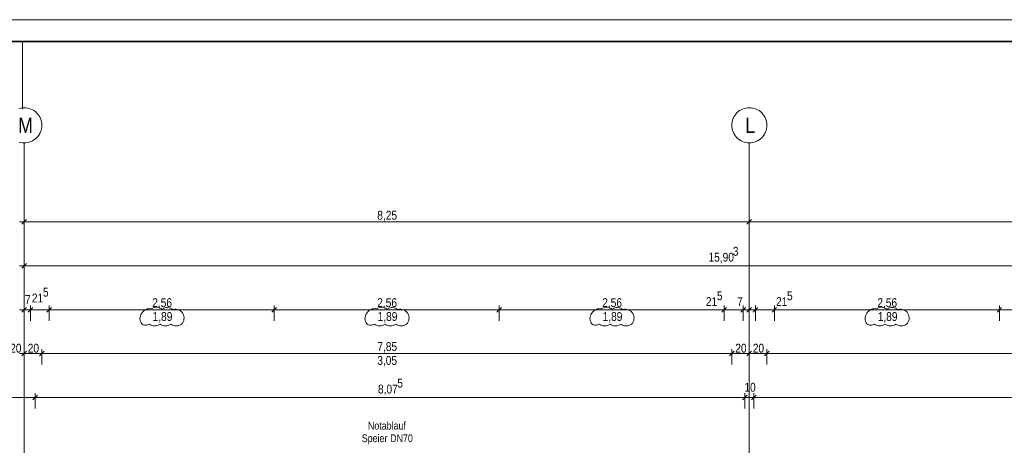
# Model space of a CAD drawing. Extents: x -620 to 300, y 62 to 1112.
# Tile 218 of 235: x -457 to -233, y 1016 to 1112. Entities that reach past the tile are written whole.
import ezdxf
from ezdxf.lldxf.tags import DXFTag

# ---------------------------------------------------------------- set-up
doc = ezdxf.new("R2010")
doc.units = 0
doc.layers.get('0').update_dxf_attribs({"lineweight": 13})
doc.layers.add('--Darstellung Teil 07-00', color=2, linetype='grob-A06CPVE1L0', lineweight=13, true_color=0xffff00, plot=False)
for name, color, linetype, lineweight in [('70 -71 Achsen- 1 Gebäudeachsen', 7, 'STRICHPUNKT2-A06CPVE5L0', 18), ('iwb_Plankopf Rahmen', 7, 'Continuous', 35), ('Keine-A06CPVE4L0', 7, 'Continuous', 9)]:
    doc.layers.add(name, color=color, linetype=linetype, lineweight=lineweight)
for name, color, linetype, lineweight, true_color in [('70 -72 Beschriftung- 1 Beschriftung allgemein', 7, 'Continuous', 9, 0xff6633), ('70 -76 Bemaßung- 2 Allgemein', 9, 'Continuous', 5, 0x808080), ('70 -77 Revision- 2 Wolken', 7, 'Continuous', 18, 0x944cff)]:
    doc.layers.add(name, color=color, linetype=linetype, lineweight=lineweight, true_color=true_color)
doc.styles.get("Standard").update_dxf_attribs({"font": 'ARIALN.TTF'})
tags = doc.linetypes.add('grob-A06CPVE1L0', pattern=[14, 3, -8, 3]).pattern_tags.tags
tags[8:9] = [DXFTag(74, 4), DXFTag(75, 0), DXFTag(340, '0'), DXFTag(46, 0.0), DXFTag(50, 0.0), DXFTag(44, 0.0), DXFTag(45, 0.0)]
tags[6:7] = [DXFTag(74, 4), DXFTag(75, 0), DXFTag(340, '0'), DXFTag(46, 0.0), DXFTag(50, 0.0), DXFTag(44, 0.0), DXFTag(45, 0.0)]
tags[4:5] = [DXFTag(74, 4), DXFTag(75, 0), DXFTag(340, '0'), DXFTag(46, 0.0), DXFTag(50, 0.0), DXFTag(44, 0.0), DXFTag(45, 0.0)]
tags = doc.linetypes.add('STRICHPUNKT2-A06CPVE5L0', pattern=[12.7, 6.35, -3.175, 0, -3.175]).pattern_tags.tags
tags[10:11] = [DXFTag(74, 4), DXFTag(75, 0), DXFTag(340, '0'), DXFTag(46, 0.0), DXFTag(50, 0.0), DXFTag(44, 0.0), DXFTag(45, 0.0)]
tags[8:9] = [DXFTag(74, 4), DXFTag(75, 0), DXFTag(340, '0'), DXFTag(46, 0.0), DXFTag(50, 0.0), DXFTag(44, 0.0), DXFTag(45, 0.0)]
tags[6:7] = [DXFTag(74, 4), DXFTag(75, 0), DXFTag(340, '0'), DXFTag(46, 0.0), DXFTag(50, 0.0), DXFTag(44, 0.0), DXFTag(45, 0.0)]
tags[4:5] = [DXFTag(74, 4), DXFTag(75, 0), DXFTag(340, '0'), DXFTag(46, 0.0), DXFTag(50, 0.0), DXFTag(44, 0.0), DXFTag(45, 0.0)]

# ---------------------------------------------------------------- blocks, each defined once
blk = doc.blocks.new('Referenz-A06CPVE6L0')
at = {"layer": '--Darstellung Teil 07-00', "color": 0, "linetype": 'grob-A06CPVE1L0', "lineweight": -2, "ltscale": 0.13}
blk.add_line((-455.97, 1092.09), (-455.97, 1107.27), dxfattribs=at)
at = {"layer": '70 -71 Achsen- 1 Gebäudeachsen', "color": 0, "linetype": 'STRICHPUNKT2-A06CPVE5L0', "ltscale": 0.18}
for p, q in [((-455.58, 1084.39), (-455.58, 84.95)), ((-290.58, 1084.39), (-290.58, 84.95))]:
    blk.add_line(p, q, dxfattribs=at)
at = {"layer": '70 -76 Bemaßung- 2 Allgemein', "color": 0, "linetype": 'Continuous', "ltscale": 0.13}
for p, q in [((-455.05, 1066.92), (-456.11, 1065.86)), ((-456.11, 1065.86), (-455.05, 1066.92)), ((-455.58, 1066.45), (-455.58, 1067.39)), ((-455.58, 1066.45), (-455.58, 1067.39)), ((-290.05, 1066.92), (-291.11, 1065.86)), ((-291.11, 1065.86), (-290.05, 1066.92)), ((-290.58, 1066.45), (-290.58, 1067.39)), ((-290.58, 1066.45), (-290.58, 1067.39)), ((-455.08, 1066.39), (-456.64, 1066.39)), ((-456.08, 1066.39), (-454.52, 1066.39)), ((-291.64, 1066.39), (-454.52, 1066.39)), ((-290.08, 1066.39), (-291.64, 1066.39)), ((-291.08, 1066.39), (-289.52, 1066.39)), ((-126.64, 1066.39), (-289.52, 1066.39)), ((-454.58, 1056.39), (-456.64, 1056.39)), ((-456.58, 1056.39), (-454.52, 1056.39)), ((-455.58, 1056.45), (-455.58, 1057.39)), ((-455.58, 1056.45), (-455.58, 1057.39)), ((-138.58, 1056.39), (-454.52, 1056.39)), ((-454.58, 1046.39), (-456.64, 1046.39)), ((-454.58, 1046.39), (-456.64, 1046.39)), ((-455.24, 1046.39), (-456.3, 1046.39)), ((-455.58, 1046.45), (-455.58, 1047.39)), ((-455.58, 1046.45), (-455.58, 1047.39)), ((-454.18, 1046.39), (-455.58, 1046.39)), ((-453.18, 1046.39), (-455.24, 1046.39)), ((-455.18, 1046.39), (-453.12, 1046.39)), ((-454.18, 1043.89), (-454.18, 1047.39)), ((-454.18, 1043.89), (-454.18, 1047.39)), ((-449.88, 1046.39), (-454.18, 1046.39)), ((-453.12, 1046.39), (-452.06, 1046.39)), ((-450.88, 1046.39), (-448.82, 1046.39)), ((-450.88, 1046.39), (-448.82, 1046.39)), ((-449.88, 1043.89), (-449.88, 1047.39)), ((-449.88, 1043.89), (-449.88, 1047.39)), ((-448.82, 1046.39), (-447.76, 1046.39)), ((-399.74, 1046.39), (-448.82, 1046.39)), ((-397.68, 1046.39), (-399.74, 1046.39)), ((-399.68, 1046.39), (-397.62, 1046.39)), ((-398.68, 1043.89), (-398.68, 1047.39)), ((-398.68, 1043.89), (-398.68, 1047.39)), ((-348.54, 1046.39), (-397.62, 1046.39)), ((-346.48, 1046.39), (-348.54, 1046.39)), ((-348.48, 1046.39), (-346.42, 1046.39)), ((-347.48, 1043.89), (-347.48, 1047.39)), ((-347.48, 1043.89), (-347.48, 1047.39)), ((-297.34, 1046.39), (-346.42, 1046.39)), ((-297.34, 1046.39), (-298.4, 1046.39)), ((-295.28, 1046.39), (-297.34, 1046.39)), ((-295.28, 1046.39), (-297.34, 1046.39)), ((-296.28, 1043.89), (-296.28, 1047.39)), ((-296.28, 1043.89), (-296.28, 1047.39)), ((-291.98, 1046.39), (-296.28, 1046.39)), ((-293.04, 1046.39), (-294.1, 1046.39)), ((-290.98, 1046.39), (-293.04, 1046.39)), ((-292.98, 1046.39), (-290.92, 1046.39)), ((-291.64, 1046.39), (-292.7, 1046.39)), ((-291.98, 1043.89), (-291.98, 1047.39)), ((-291.98, 1043.89), (-291.98, 1047.39)), ((-290.58, 1046.39), (-291.98, 1046.39)), ((-289.58, 1046.39), (-291.64, 1046.39)), ((-291.58, 1046.39), (-289.52, 1046.39)), ((-290.24, 1046.39), (-291.3, 1046.39)), ((-290.92, 1046.39), (-289.86, 1046.39)), ((-290.58, 1046.45), (-290.58, 1047.39)), ((-290.58, 1046.45), (-290.58, 1047.39)), ((-289.18, 1046.39), (-290.58, 1046.39)), ((-288.18, 1046.39), (-290.24, 1046.39)), ((-290.18, 1046.39), (-288.12, 1046.39)), ((-289.52, 1046.39), (-288.46, 1046.39)), ((-289.18, 1043.89), (-289.18, 1047.39)), ((-289.18, 1043.89), (-289.18, 1047.39)), ((-284.88, 1046.39), (-289.18, 1046.39)), ((-288.12, 1046.39), (-287.06, 1046.39)), ((-285.88, 1046.39), (-283.82, 1046.39)), ((-285.88, 1046.39), (-283.82, 1046.39)), ((-284.88, 1043.89), (-284.88, 1047.39)), ((-284.88, 1043.89), (-284.88, 1047.39)), ((-283.82, 1046.39), (-282.76, 1046.39)), ((-234.74, 1046.39), (-283.82, 1046.39)), ((-232.68, 1046.39), (-234.74, 1046.39)), ((-234.68, 1046.39), (-232.62, 1046.39)), ((-233.68, 1043.89), (-233.68, 1047.39)), ((-233.68, 1043.89), (-233.68, 1047.39)), ((-183.54, 1046.39), (-232.62, 1046.39)), ((-455.58, 1036.45), (-455.58, 1037.39)), ((-455.58, 1036.45), (-455.58, 1037.39)), ((-451.58, 1033.89), (-451.58, 1037.39)), ((-451.58, 1033.89), (-451.58, 1037.39)), ((-294.58, 1033.89), (-294.58, 1037.39)), ((-294.58, 1033.89), (-294.58, 1037.39)), ((-290.58, 1036.45), (-290.58, 1037.39)), ((-290.58, 1036.45), (-290.58, 1037.39)), ((-286.58, 1033.89), (-286.58, 1037.39)), ((-286.58, 1033.89), (-286.58, 1037.39)), ((-454.58, 1036.39), (-456.64, 1036.39)), ((-456.58, 1036.39), (-454.52, 1036.39)), ((-452.64, 1036.39), (-454.52, 1036.39)), ((-450.58, 1036.39), (-452.64, 1036.39)), ((-452.58, 1036.39), (-450.52, 1036.39)), ((-295.64, 1036.39), (-450.52, 1036.39)), ((-293.58, 1036.39), (-295.64, 1036.39)), ((-295.58, 1036.39), (-293.52, 1036.39)), ((-291.64, 1036.39), (-293.52, 1036.39)), ((-289.58, 1036.39), (-291.64, 1036.39)), ((-291.58, 1036.39), (-289.52, 1036.39)), ((-287.64, 1036.39), (-289.52, 1036.39)), ((-285.58, 1036.39), (-287.64, 1036.39)), ((-287.58, 1036.39), (-285.52, 1036.39)), ((-130.64, 1036.39), (-285.52, 1036.39)), ((-454.14, 1026.39), (-466.46, 1026.39)), ((-452.08, 1026.39), (-454.14, 1026.39)), ((-454.08, 1026.39), (-452.02, 1026.39)), ((-453.08, 1023.89), (-453.08, 1027.39)), ((-453.08, 1023.89), (-453.08, 1027.39)), ((-292.64, 1026.39), (-452.02, 1026.39)), ((-292.64, 1026.39), (-293.7, 1026.39)), ((-290.58, 1026.39), (-292.64, 1026.39)), ((-290.58, 1026.39), (-292.64, 1026.39)), ((-291.58, 1023.89), (-291.58, 1027.39)), ((-291.58, 1023.89), (-291.58, 1027.39)), ((-289.58, 1026.39), (-291.58, 1026.39)), ((-290.58, 1026.39), (-288.52, 1026.39)), ((-290.58, 1026.39), (-288.52, 1026.39)), ((-289.58, 1023.89), (-289.58, 1027.39)), ((-289.58, 1023.89), (-289.58, 1027.39)), ((-288.52, 1026.39), (-287.46, 1026.39)), ((-138.58, 1026.39), (-288.52, 1026.39))]:
    blk.add_line(p, q, dxfattribs=at)
at = {"layer": '70 -76 Bemaßung- 2 Allgemein', "color": 0, "linetype": 'Continuous', "lineweight": 20, "ltscale": 0.2}
for p, q in [((-455.05, 1056.92), (-456.11, 1055.86)), ((-456.11, 1055.86), (-455.05, 1056.92)), ((-455.05, 1046.92), (-456.11, 1045.86)), ((-455.05, 1046.92), (-456.11, 1045.86)), ((-454.71, 1045.86), (-453.65, 1046.92)), ((-453.65, 1046.92), (-454.71, 1045.86)), ((-450.41, 1045.86), (-449.35, 1046.92)), ((-450.41, 1045.86), (-449.35, 1046.92)), ((-398.15, 1046.92), (-399.21, 1045.86)), ((-399.21, 1045.86), (-398.15, 1046.92)), ((-346.95, 1046.92), (-348.01, 1045.86)), ((-348.01, 1045.86), (-346.95, 1046.92)), ((-295.75, 1046.92), (-296.81, 1045.86)), ((-295.75, 1046.92), (-296.81, 1045.86)), ((-292.51, 1045.86), (-291.45, 1046.92)), ((-291.45, 1046.92), (-292.51, 1045.86)), ((-291.11, 1045.86), (-290.05, 1046.92)), ((-290.05, 1046.92), (-291.11, 1045.86)), ((-289.71, 1045.86), (-288.65, 1046.92)), ((-288.65, 1046.92), (-289.71, 1045.86)), ((-285.41, 1045.86), (-284.35, 1046.92)), ((-285.41, 1045.86), (-284.35, 1046.92)), ((-233.15, 1046.92), (-234.21, 1045.86)), ((-234.21, 1045.86), (-233.15, 1046.92)), ((-455.05, 1036.92), (-456.11, 1035.86)), ((-456.11, 1035.86), (-455.05, 1036.92)), ((-451.05, 1036.92), (-452.11, 1035.86)), ((-452.11, 1035.86), (-451.05, 1036.92)), ((-294.05, 1036.92), (-295.11, 1035.86)), ((-295.11, 1035.86), (-294.05, 1036.92)), ((-290.05, 1036.92), (-291.11, 1035.86)), ((-291.11, 1035.86), (-290.05, 1036.92)), ((-286.05, 1036.92), (-287.11, 1035.86)), ((-287.11, 1035.86), (-286.05, 1036.92)), ((-452.55, 1026.92), (-453.61, 1025.86)), ((-453.61, 1025.86), (-452.55, 1026.92)), ((-291.05, 1026.92), (-292.11, 1025.86)), ((-291.05, 1026.92), (-292.11, 1025.86)), ((-290.11, 1025.86), (-289.05, 1026.92)), ((-290.11, 1025.86), (-289.05, 1026.92))]:
    blk.add_line(p, q, dxfattribs=at)
at = {"layer": '70 -77 Revision- 2 Wolken', "color": 0, "linetype": 'Continuous', "ltscale": 0.18}
for centre, major_axis in [((-427.05, 1044.61), (-0.84, 1.85)), ((-427.05, 1044.61), (0.44, 1.98)), ((-425.44, 1044.93), (0.06, 2.03)), ((-425.44, 1044.93), (1.27, 1.59)), ((-423, 1044.86), (0.06, 2.03)), ((-423, 1044.86), (1.27, 1.59)), ((-421.22, 1044.49), (0.77, 1.88)), ((-421.22, 1044.49), (1.74, 1.05)), ((-375.85, 1044.61), (-0.84, 1.85)), ((-375.85, 1044.61), (0.44, 1.98)), ((-374.24, 1044.93), (0.06, 2.03)), ((-374.24, 1044.93), (1.27, 1.59)), ((-371.8, 1044.86), (0.06, 2.03)), ((-371.8, 1044.86), (1.27, 1.59)), ((-370.02, 1044.49), (0.77, 1.88)), ((-370.02, 1044.49), (1.74, 1.05)), ((-324.65, 1044.61), (-0.84, 1.85)), ((-324.65, 1044.61), (0.44, 1.98)), ((-323.04, 1044.93), (0.06, 2.03)), ((-323.04, 1044.93), (1.27, 1.59)), ((-320.6, 1044.86), (0.06, 2.03)), ((-320.6, 1044.86), (1.27, 1.59)), ((-318.82, 1044.49), (0.77, 1.88)), ((-318.82, 1044.49), (1.74, 1.05)), ((-262.05, 1044.61), (-0.84, 1.85)), ((-262.05, 1044.61), (0.44, 1.98)), ((-260.44, 1044.93), (0.06, 2.03)), ((-260.44, 1044.93), (1.27, 1.59)), ((-258, 1044.86), (0.06, 2.03)), ((-258, 1044.86), (1.27, 1.59)), ((-256.22, 1044.49), (0.77, 1.88)), ((-256.22, 1044.49), (1.74, 1.05)), ((-427.2, 1044.37), (-1.63, 1.22)), ((-427.2, 1044.37), (-2.03, 0)), ((-421.24, 1044.53), (1.46, -1.42)), ((-421.24, 1044.53), (2.02, -0.26)), ((-376, 1044.37), (-1.63, 1.22)), ((-376, 1044.37), (-2.03, 0)), ((-370.04, 1044.53), (1.46, -1.42)), ((-370.04, 1044.53), (2.02, -0.26)), ((-324.8, 1044.37), (-1.63, 1.22)), ((-324.8, 1044.37), (-2.03, 0)), ((-318.84, 1044.53), (1.46, -1.42)), ((-318.84, 1044.53), (2.02, -0.26)), ((-262.2, 1044.37), (-1.63, 1.22)), ((-262.2, 1044.37), (-2.03, 0)), ((-256.24, 1044.53), (1.46, -1.42)), ((-256.24, 1044.53), (2.02, -0.26)), ((-427.96, 1044.3), (-0.87, -1.15)), ((-427.96, 1044.3), (-0.01, -1.44)), ((-425.87, 1044.76), (-1.23, -1.62)), ((-425.87, 1044.76), (-0.01, -2.03)), ((-423.43, 1044.75), (-1.23, -1.62)), ((-423.43, 1044.75), (-0.01, -2.03)), ((-421, 1044.74), (-1.23, -1.62)), ((-421, 1044.74), (-0.01, -2.03)), ((-376.76, 1044.3), (-0.87, -1.15)), ((-376.76, 1044.3), (-0.01, -1.44)), ((-374.67, 1044.76), (-1.23, -1.62)), ((-374.67, 1044.76), (-0.01, -2.03)), ((-372.23, 1044.75), (-1.23, -1.62)), ((-372.23, 1044.75), (-0.01, -2.03)), ((-369.8, 1044.74), (-1.23, -1.62)), ((-369.8, 1044.74), (-0.01, -2.03)), ((-325.56, 1044.3), (-0.87, -1.15)), ((-325.56, 1044.3), (-0.01, -1.44)), ((-323.47, 1044.76), (-1.23, -1.62)), ((-323.47, 1044.76), (-0.01, -2.03)), ((-321.03, 1044.75), (-1.23, -1.62)), ((-321.03, 1044.75), (-0.01, -2.03)), ((-318.6, 1044.74), (-1.23, -1.62)), ((-318.6, 1044.74), (-0.01, -2.03)), ((-262.96, 1044.3), (-0.87, -1.15)), ((-262.96, 1044.3), (-0.01, -1.44)), ((-260.87, 1044.76), (-1.23, -1.62)), ((-260.87, 1044.76), (-0.01, -2.03)), ((-258.43, 1044.75), (-1.23, -1.62)), ((-258.43, 1044.75), (-0.01, -2.03)), ((-256, 1044.74), (-1.23, -1.62)), ((-256, 1044.74), (-0.01, -2.03))]:
    blk.add_ellipse(centre, major_axis=major_axis, ratio=1, start_param=0, end_param=0.643501, dxfattribs=at)
at = {"layer": 'Keine-A06CPVE4L0', "color": 0, "linetype": 'Continuous', "ltscale": 0.13}
for p, q in [((-456.74, 1092.22), (-456.36, 1092.32)), ((-456.36, 1092.32), (-455.97, 1092.37)), ((-455.97, 1092.37), (-455.58, 1092.39)), ((-455.58, 1092.39), (-455.19, 1092.37)), ((-455.19, 1092.37), (-454.8, 1092.32)), ((-454.8, 1092.32), (-454.42, 1092.22)), ((-454.42, 1092.22), (-454.05, 1092.09)), ((-454.05, 1092.09), (-453.69, 1091.92)), ((-453.69, 1091.92), (-453.36, 1091.72)), ((-453.36, 1091.72), (-453.04, 1091.49)), ((-453.04, 1091.49), (-452.75, 1091.22)), ((-452.75, 1091.22), (-452.49, 1090.93)), ((-293.67, 1090.93), (-293.41, 1091.22)), ((-293.41, 1091.22), (-293.12, 1091.49)), ((-293.12, 1091.49), (-292.8, 1091.72)), ((-292.8, 1091.72), (-292.46, 1091.92)), ((-292.46, 1091.92), (-292.11, 1092.09)), ((-292.11, 1092.09), (-291.74, 1092.22)), ((-291.74, 1092.22), (-291.36, 1092.32)), ((-291.36, 1092.32), (-290.97, 1092.37)), ((-290.97, 1092.37), (-290.58, 1092.39)), ((-290.58, 1092.39), (-290.19, 1092.37)), ((-290.19, 1092.37), (-289.8, 1092.32)), ((-289.8, 1092.32), (-289.42, 1092.22)), ((-289.42, 1092.22), (-289.05, 1092.09)), ((-289.05, 1092.09), (-288.69, 1091.92)), ((-288.69, 1091.92), (-288.36, 1091.72)), ((-288.36, 1091.72), (-288.04, 1091.49)), ((-288.04, 1091.49), (-287.75, 1091.22)), ((-287.75, 1091.22), (-287.49, 1090.93)), ((-452.49, 1090.93), (-452.25, 1090.62)), ((-452.25, 1090.62), (-452.05, 1090.28)), ((-452.05, 1090.28), (-451.88, 1089.92)), ((-451.88, 1089.92), (-451.75, 1089.55)), ((-451.75, 1089.55), (-451.66, 1089.17)), ((-451.66, 1089.17), (-451.6, 1088.79)), ((-294.56, 1088.79), (-294.5, 1089.17)), ((-294.5, 1089.17), (-294.41, 1089.55)), ((-294.41, 1089.55), (-294.27, 1089.92)), ((-294.27, 1089.92), (-294.11, 1090.28)), ((-294.11, 1090.28), (-293.9, 1090.62)), ((-293.9, 1090.62), (-293.67, 1090.93)), ((-287.49, 1090.93), (-287.25, 1090.62)), ((-287.25, 1090.62), (-287.05, 1090.28)), ((-287.05, 1090.28), (-286.88, 1089.92)), ((-286.88, 1089.92), (-286.75, 1089.55)), ((-286.75, 1089.55), (-286.66, 1089.17)), ((-286.66, 1089.17), (-286.6, 1088.79)), ((-451.88, 1086.86), (-452.05, 1086.51)), ((-451.75, 1087.23), (-451.88, 1086.86)), ((-451.66, 1087.61), (-451.75, 1087.23)), ((-451.6, 1088), (-451.66, 1087.61)), ((-451.6, 1088.79), (-451.58, 1088.39)), ((-451.58, 1088.39), (-451.6, 1088)), ((-294.58, 1088.39), (-294.56, 1088.79)), ((-294.56, 1088), (-294.58, 1088.39)), ((-294.5, 1087.61), (-294.56, 1088)), ((-294.41, 1087.23), (-294.5, 1087.61)), ((-294.27, 1086.86), (-294.41, 1087.23)), ((-294.11, 1086.51), (-294.27, 1086.86)), ((-286.88, 1086.86), (-287.05, 1086.51)), ((-286.75, 1087.23), (-286.88, 1086.86)), ((-286.66, 1087.61), (-286.75, 1087.23)), ((-286.6, 1088), (-286.66, 1087.61)), ((-286.6, 1088.79), (-286.58, 1088.39)), ((-286.58, 1088.39), (-286.6, 1088)), ((-456.36, 1084.47), (-456.74, 1084.57)), ((-455.97, 1084.41), (-456.36, 1084.47)), ((-454.8, 1084.47), (-455.19, 1084.41)), ((-454.42, 1084.57), (-454.8, 1084.47)), ((-454.05, 1084.7), (-454.42, 1084.57)), ((-453.69, 1084.87), (-454.05, 1084.7)), ((-453.36, 1085.07), (-453.69, 1084.87)), ((-453.04, 1085.3), (-453.36, 1085.07)), ((-452.75, 1085.56), (-453.04, 1085.3)), ((-452.49, 1085.86), (-452.75, 1085.56)), ((-452.25, 1086.17), (-452.49, 1085.86)), ((-452.05, 1086.51), (-452.25, 1086.17)), ((-293.9, 1086.17), (-294.11, 1086.51)), ((-293.67, 1085.86), (-293.9, 1086.17)), ((-293.41, 1085.56), (-293.67, 1085.86)), ((-293.12, 1085.3), (-293.41, 1085.56)), ((-292.8, 1085.07), (-293.12, 1085.3)), ((-292.46, 1084.87), (-292.8, 1085.07)), ((-292.11, 1084.7), (-292.46, 1084.87)), ((-291.74, 1084.57), (-292.11, 1084.7)), ((-291.36, 1084.47), (-291.74, 1084.57)), ((-290.97, 1084.41), (-291.36, 1084.47)), ((-289.8, 1084.47), (-290.19, 1084.41)), ((-289.42, 1084.57), (-289.8, 1084.47)), ((-289.05, 1084.7), (-289.42, 1084.57)), ((-288.69, 1084.87), (-289.05, 1084.7)), ((-288.36, 1085.07), (-288.69, 1084.87)), ((-288.04, 1085.3), (-288.36, 1085.07)), ((-287.75, 1085.56), (-288.04, 1085.3)), ((-287.49, 1085.86), (-287.75, 1085.56)), ((-287.25, 1086.17), (-287.49, 1085.86)), ((-287.05, 1086.51), (-287.25, 1086.17)), ((-455.58, 1084.39), (-455.97, 1084.41)), ((-455.19, 1084.41), (-455.58, 1084.39)), ((-290.58, 1084.39), (-290.97, 1084.41)), ((-290.19, 1084.41), (-290.58, 1084.39))]:
    blk.add_line(p, q, dxfattribs=at)
at = {"layer": '70 -72 Beschriftung- 1 Beschriftung allgemein', "color": 0, "linetype": 'Continuous', "ltscale": 0.13, "char_height": 1.7621, "attachment_point": 1}
for s, insert in [('{\\fArial Narrow;Notablauf}', (-377.36, 1020.88)), ('{\\fArial Narrow;Speier}', (-378.76, 1018.01)), ('{\\fArial Narrow;DN70}', (-372.3, 1018.01))]:
    blk.add_mtext(s, dxfattribs=dict(at, insert=insert))
at = {"layer": '70 -76 Bemaßung- 2 Allgemein', "color": 0, "linetype": 'Continuous', "ltscale": 0.13, "char_height": 2.0138, "attachment_point": 1}
for s, insert in [('{\\fArial Narrow;8,25}', (-375.23, 1068.91)), ('{\\fArial Narrow;3}', (-294.33, 1060.7)), ('{\\fArial Narrow;15,90}', (-299.85, 1059.36)), ('{\\fArial Narrow;5}', (-451.32, 1051.4)), ('{\\fArial Narrow;7}', (-455.41, 1049.71)), ('{\\fArial Narrow;21}', (-453.83, 1050.06)), ('{\\fArial Narrow;2,56}', (-426.44, 1049.01)), ('{\\fArial Narrow;2,56}', (-375.24, 1049.01)), ('{\\fArial Narrow;2,56}', (-324.04, 1049.01)), ('{\\fArial Narrow;21}', (-300.45, 1049.24)), ('{\\fArial Narrow;5}', (-297.94, 1050.58)), ('{\\fArial Narrow;7}', (-293.35, 1049.22)), ('{\\fArial Narrow;21}', (-284.5, 1049.24)), ('{\\fArial Narrow;5}', (-282, 1050.58)), ('{\\fArial Narrow;2,56}', (-261.44, 1049.01)), ('{\\fArial Narrow;1,89}', (-426.35, 1045.85)), ('{\\fArial Narrow;1,89}', (-375.15, 1045.85)), ('{\\fArial Narrow;1,89}', (-323.95, 1045.85)), ('{\\fArial Narrow;1,89}', (-261.35, 1045.85)), ('{\\fArial Narrow;20}', (-458.77, 1038.64)), ('{\\fArial Narrow;20}', (-454.77, 1038.64)), ('{\\fArial Narrow;7,85}', (-375.22, 1039.01)), ('{\\fArial Narrow;20}', (-293.77, 1038.64)), ('{\\fArial Narrow;20}', (-289.77, 1038.64)), ('{\\fArial Narrow;3,05}', (-375.23, 1035.86)), ('{\\fArial Narrow;5}', (-370.68, 1030.69)), ('{\\fArial Narrow;8,07}', (-375.07, 1029.34)), ('{\\fArial Narrow;10}', (-291.68, 1029.74))]:
    blk.add_mtext(s, dxfattribs=dict(at, insert=insert))
at = {"layer": 'Keine-A06CPVE4L0', "color": 0, "linetype": 'Continuous', "ltscale": 0.13, "char_height": 3.5241, "attachment_point": 1}
for s, insert in [('{\\fArial Narrow;M}', (-456.96, 1090.16)), ('{\\fArial Narrow;L}', (-291.48, 1090.16))]:
    blk.add_mtext(s, dxfattribs=dict(at, insert=insert))

msp = doc.modelspace()

# ---------------------------------------------------------------- linework, layer by layer
at = {"layer": 'iwb_Plankopf Rahmen', "color": 8, "lineweight": 13, "ltscale": 0.13, "true_color": 0x808080}
msp.add_lwpolyline([(300.35, 62.43), (-619.65, 62.43), (-619.65, 1112.43), (300.35, 1112.43), (300.35, 62.43)], close=True, dxfattribs=at)
at = {"layer": 'iwb_Plankopf Rahmen', "ltscale": 0.35}
msp.add_lwpolyline([(-599.65, 67.43), (-599.65, 1107.43), (295.35, 1107.43), (295.35, 67.43), (-599.65, 67.43)], close=True, dxfattribs=at)

# ---------------------------------------------------------------- block references
at = {"color": 8, "lineweight": 13, "ltscale": 0.13, "true_color": 0x808080}
msp.add_blockref('Referenz-A06CPVE6L0', (0, 0), dxfattribs=at)

doc.saveas('drawing.dxf')
